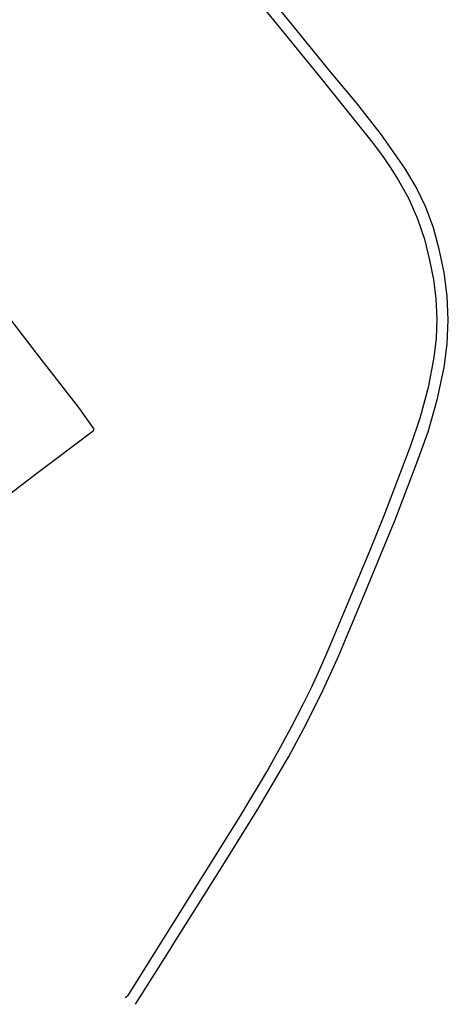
# Model space of a CAD drawing. Header units: metres. Extents: x 174423 to 274510, y 410991 to 462742.
# Tile 215 of 256: x 175052.26 to 175053.6, y 462710.6 to 462713.68. Entities that reach past the tile are written whole.
import ezdxf

# ---------------------------------------------------------------- set-up
doc = ezdxf.new("R2010")
doc.units = ezdxf.units.M
doc.layers.add('N-XX-AL-LIJN_0.20-G', color=7, linetype='Continuous', lineweight=25)

# ---------------------------------------------------------------- blocks, each defined once
blk = doc.blocks.new('Situatie')
at = {"lineweight": -3}
for points in [[(-3.888, -1.4758), (-3.729, -1.3542), (-3.5535, -1.2219), (-3.5528, -1.2214), (-3.5521, -1.2207), (-3.5516, -1.2199), (-3.5512, -1.2191), (-3.5509, -1.2182), (-3.5508, -1.2172), (-3.5509, -1.2163), (-3.5511, -1.2154), (-3.5515, -1.2145), (-3.552, -1.2137), (-3.5525, -1.2131), (-3.5981, -1.1485), (-3.7308, -0.9786), (-3.8908, -0.7702)], [(-3.0407, 0.1263), (-2.8415, -0.1185), (-2.6803, -0.3185), (-2.6517, -0.357), (-2.6246, -0.3966), (-2.5989, -0.4371), (-2.5662, -0.4964), (-2.5388, -0.5583), (-2.5171, -0.6224), (-2.501, -0.6882), (-2.4887, -0.7484), (-2.4812, -0.8093), (-2.4785, -0.8707), (-2.4806, -0.932), (-2.4875, -0.993), (-2.5055, -1.0867), (-2.53, -1.1789), (-2.5608, -1.2692), (-2.6021, -1.3787), (-2.6446, -1.4877), (-2.6883, -1.5962), (-2.8189, -1.9091), (-2.8439, -1.9667), (-2.8705, -2.0235), (-2.8985, -2.0797), (-2.9326, -2.1466), (-2.968, -2.2129), (-3.0047, -2.2784), (-3.0342, -2.3278), (-3.0639, -2.377), (-3.0938, -2.4262), (-3.4432, -2.9862), (-3.4461, -2.9896), (-3.4492, -2.9927), (-3.4526, -2.9956)], [(-3.4204, -3.016), (-3.3883, -2.9647), (-3.3095, -2.8392), (-3.3002, -2.8241), (-3.1526, -2.59), (-3.038, -2.4051), (-2.9412, -2.2411), (-2.8856, -2.1374), (-2.8334, -2.0319), (-2.7848, -1.9247), (-2.7057, -1.7348), (-2.609, -1.5007), (-2.5408, -1.322), (-2.5055, -1.2246), (-2.4769, -1.1249), (-2.4552, -1.0236), (-2.4457, -0.9497), (-2.4424, -0.8752), (-2.4456, -0.8008), (-2.4551, -0.7269), (-2.4708, -0.654), (-2.489, -0.5872), (-2.5131, -0.5223), (-2.5428, -0.4598), (-2.5779, -0.4001), (-2.6514, -0.2964), (-2.7291, -0.1958), (-2.8109, -0.0985), (-2.9827, 0.1132)]]:
    blk.add_lwpolyline(points, dxfattribs=at)

msp = doc.modelspace()

# ---------------------------------------------------------------- block references
at = {"layer": 'N-XX-AL-LIJN_0.20-G'}
msp.add_blockref('Situatie', (175056.047, 462713.6112), dxfattribs=at)

doc.saveas('drawing.dxf')
